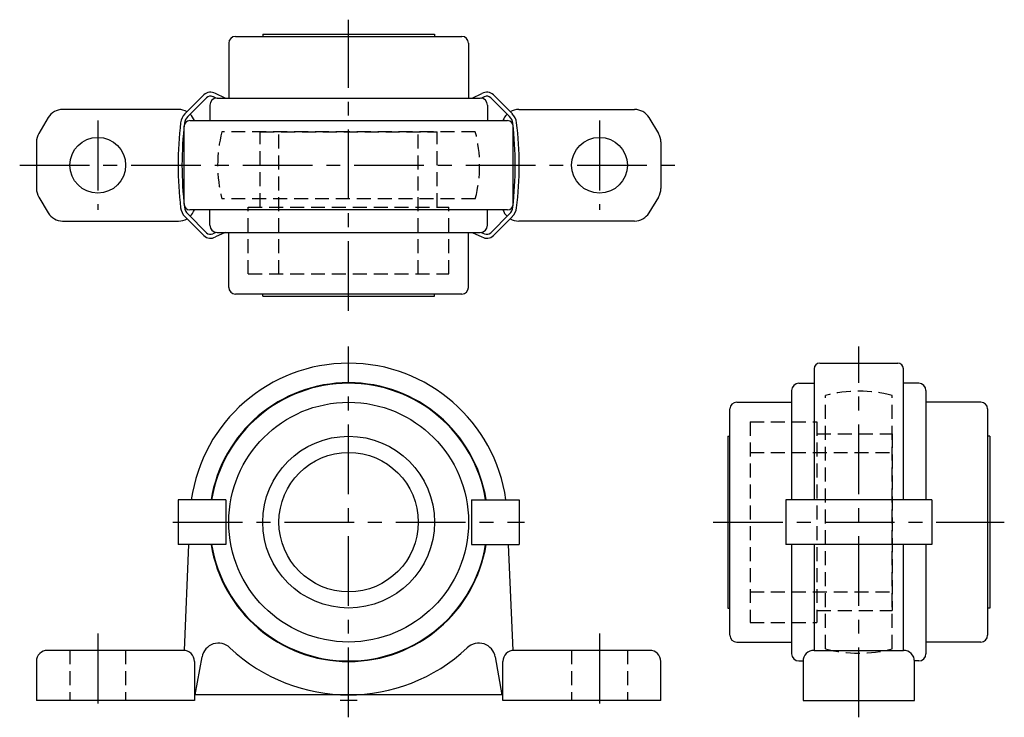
# Model space of a CAD drawing. Extents: x -59 to 118, y -3 to 122.
import ezdxf

# ---------------------------------------------------------------- set-up
doc = ezdxf.new("R2010")
doc.units = 0
doc.header["$LTSCALE"] = 10
doc.linetypes.add('CENTER', pattern=[2, 1.25, -0.25, 0.25, -0.25])
doc.linetypes.add('HIDDEN', pattern=[0.375, 0.25, -0.125])
doc.layers.get('0').update_dxf_attribs({"linetype": 'CONTINUOUS'})
doc.layers.add('CENTER', color=1, linetype='CENTER')
doc.layers.add('HIDDEN', color=3, linetype='HIDDEN')

msp = doc.modelspace()

# ---------------------------------------------------------------- linework, layer by layer
for p, q in [((-20.3, 119.1), (20.3, 119.1)), ((-15.4, 119.5), (-15.4, 119.1)), ((-15.4, 119.5), (15.4, 119.5)), ((15.4, 119.5), (15.4, 119.1)), ((-21.5, 117.9), (-21.5, 108.05)), ((21.5, 117.9), (21.5, 108.05)), ((-29.36, 105.22), (-25.97, 108.6)), ((-28.87, 104.72), (-25.48, 108.1)), ((-23.79, 108.04), (-24.35, 108.3)), ((-22.16, 108.05), (-23.9, 108.86)), ((-23.6, 108.05), (23.6, 108.05)), ((22.16, 108.05), (23.9, 108.86)), ((23.79, 108.04), (24.35, 108.3)), ((28.87, 104.72), (25.48, 108.1)), ((29.36, 105.22), (25.97, 108.6)), ((-30.5, 106), (-51.3, 106)), ((-24.9, 106.75), (-24.9, 104)), ((24.9, 106.75), (24.9, 104)), ((30.5, 106), (51.3, 106)), ((-53.87, 104.54), (-55.57, 101.71)), ((53.87, 104.54), (55.57, 101.71)), ((-29.5, 89), (-29.5, 103)), ((-28.5, 104), (28.5, 104)), ((29.5, 89), (29.5, 103)), ((-56, 100.17), (-56, 91.83)), ((56, 100.17), (56, 91.83)), ((-55.57, 90.29), (-53.87, 87.46)), ((55.57, 90.29), (53.87, 87.46)), ((-29.36, 86.78), (-25.97, 83.4)), ((-28.87, 87.28), (-25.48, 83.9)), ((28.5, 88), (-28.5, 88)), ((-24.9, 85.25), (-24.9, 88)), ((24.9, 85.25), (24.9, 88)), ((28.87, 87.28), (25.48, 83.9)), ((29.36, 86.78), (25.97, 83.4)), ((-51.3, 86), (-30.5, 86)), ((51.3, 86), (30.5, 86)), ((-23.79, 83.96), (-24.35, 83.7)), ((-22.16, 83.95), (-23.9, 83.14)), ((-23.6, 83.95), (23.6, 83.95)), ((-21.5, 74.1), (-21.5, 83.95)), ((21.5, 74.1), (21.5, 83.95)), ((22.16, 83.95), (23.9, 83.14)), ((23.79, 83.96), (24.35, 83.7)), ((20.3, 72.9), (-20.3, 72.9)), ((-15.4, 72.5), (-15.4, 72.9)), ((-15.4, 72.5), (15.4, 72.5)), ((15.4, 72.5), (15.4, 72.9)), ((84.5, 60.5), (98.5, 60.5)), ((83.5, 59.5), (83.5, 36)), ((99.5, 36), (99.5, 59.5)), ((80.75, 56.9), (83.5, 56.9)), ((102.25, 56.9), (99.5, 56.9)), ((79.45, 55.6), (79.45, 36)), ((103.55, 55.6), (103.55, 36)), ((69.6, 53.5), (79.45, 53.5)), ((113.4, 53.5), (103.55, 53.5)), ((68.4, 11.7), (68.4, 52.3)), ((114.6, 52.3), (114.6, 11.7)), ((68, 47.4), (68.4, 47.4)), ((68, 47.4), (68, 16.6)), ((115, 47.4), (114.6, 47.4)), ((115, 47.4), (115, 16.6)), ((-30.59, 36), (-30.59, 28)), ((-22.04, 36), (-30.59, 36)), ((-22.04, 36), (-22.04, 28)), ((22.04, 36), (22.04, 28)), ((22.04, 36), (30.59, 36)), ((30.59, 36), (30.59, 28)), ((104.6, 36), (78.4, 36)), ((78.4, 36), (78.4, 28)), ((104.6, 36), (104.6, 28)), ((-22.04, 28), (-30.59, 28)), ((-28.7, 28), (-29.5, 9)), ((22.04, 28), (30.59, 28)), ((29.5, 9), (28.7, 28)), ((104.6, 28), (78.4, 28)), ((79.45, 28), (79.45, 8.4)), ((83.5, 28), (83.5, 9)), ((99.5, 9), (99.5, 28)), ((103.55, 28), (103.55, 8.4)), ((68, 16.6), (68.4, 16.6)), ((115, 16.6), (114.6, 16.6)), ((-29.67, 9), (-54, 9)), ((54, 9), (29.67, 9)), ((69.6, 10.5), (79.45, 10.5)), ((83.5, 9), (99.5, 9)), ((113.4, 10.5), (103.55, 10.5)), ((-27.5, 1), (-26.3, 7.82)), ((26.3, 7.82), (27.5, 1)), ((80.75, 7.1), (81.5, 7.1)), ((102.25, 7.1), (101.5, 7.1)), ((-56, 7), (-56, 0)), ((-27.67, 7), (-27.67, 0)), ((27.67, 0), (27.67, 7)), ((56, 0), (56, 7)), ((81.5, 7), (81.5, 0)), ((101.5, 0), (101.5, 7)), ((-27.67, 0), (-56, 0)), ((27.67, 1), (-27.67, 1)), ((56, 0), (27.67, 0)), ((81.5, 0), (101.5, 0))]:
    msp.add_line(p, q)
for centre, radius in [((-45, 96), 5), ((45, 96), 5), ((0, 32), 21.5), ((0, 32), 15.4), ((0, 32), 12.5)]:
    msp.add_circle(centre, radius)
for centre, radius, start, end in [((-20.3, 117.9), 1.2, 90, 180), ((20.3, 117.9), 1.2, 0, 90), ((-24.77, 107.4), 1.7, 59.3075, 135), ((-24.77, 107.39), 1, 65, 135), ((-23.6, 106.75), 1.3, 90, 180), ((23.6, 106.75), 1.3, 0, 90), ((24.77, 107.4), 1.7, 45, 120.6925), ((24.77, 107.39), 1, 45, 115), ((-51.3, 103), 3, 90, 149.0362), ((-30.5, 103), 3, 59.6287, 90), ((30.5, 103), 3, 90, 120.3713), ((51.3, 103), 3, 30.9638, 90), ((-27.45, 103.31), 2.7, 135, 173.1207), ((-27.45, 103.3), 2, 135, 173.2044), ((-30.5, 103), 3, 19.4712, 46.1013), ((30.5, 103), 3, 133.8987, 160.5288), ((27.45, 103.3), 2, 6.7956, 45), ((27.45, 103.31), 2.7, 6.8793, 45), ((33.11, 96), 63.7, 173.1207, 186.8793), ((33.81, 96), 63.7, 173.2044, 186.7956), ((-28.5, 103), 1, 90, 180), ((28.5, 103), 1, 0, 90), ((-33.81, 96), 63.7, 353.2044, 6.7956), ((-33.11, 96), 63.7, 353.1207, 6.8793), ((-53, 100.17), 3, 149.0362, 180), ((53, 100.17), 3, 0, 30.9638), ((-53, 91.83), 3, 180, 210.9638), ((53, 91.83), 3, 329.0362, 0), ((-27.45, 88.69), 2.7, 186.8793, 225), ((-28.5, 89), 1, 180, 270), ((-27.45, 88.7), 2, 186.7956, 225), ((28.5, 89), 1, 270, 360), ((27.45, 88.7), 2, 315, 353.2044), ((27.45, 88.69), 2.7, 315, 353.1207), ((-51.3, 89), 3, 210.9638, 270), ((-30.5, 89), 3, 313.8987, 340.5288), ((30.5, 89), 3, 199.4712, 226.1013), ((51.3, 89), 3, 270, 329.0362), ((-30.5, 89), 3, 270, 300.3713), ((-23.6, 85.25), 1.3, 180, 270), ((23.6, 85.25), 1.3, 270, 0), ((30.5, 89), 3, 239.6287, 270), ((-24.77, 84.6), 1.7, 225, 300.6925), ((-24.77, 84.61), 1, 225, 295), ((24.77, 84.6), 1.7, 239.3075, 315), ((24.77, 84.61), 1, 245, 315), ((-20.3, 74.1), 1.2, 180, 270), ((20.3, 74.1), 1.2, 270, 0), ((0, 32), 28.5, 8.0682, 171.9318), ((84.5, 59.5), 1, 90, 180), ((98.5, 59.5), 1, 0, 90), ((0, 32), 25, 9.2069, 170.7931), ((0, 32), 24.9, 9.2442, 170.7558), ((80.75, 55.6), 1.3, 90, 180), ((102.25, 55.6), 1.3, 0, 90), ((69.6, 52.3), 1.2, 90, 180), ((113.4, 52.3), 1.2, 0, 90), ((0, 32), 25, 189.2069, 350.7931), ((0, 32), 24.9, 189.2442, 350.7558), ((69.6, 11.7), 1.2, 180, 270), ((113.4, 11.7), 1.2, 270, 0), ((-54, 7), 2, 90, 180), ((-29.67, 7), 2, 360, 90), ((-23.34, 7.3), 3, 46.642, 170), ((0, 32.02), 31, 226.642, 313.358), ((23.34, 7.3), 3, 10, 133.358), ((29.67, 7), 2, 90, 180), ((54, 7), 2, 0, 90), ((83.5, 7), 2, 90, 180), ((99.5, 7), 2, 0, 90), ((80.75, 8.4), 1.3, 180, 270), ((102.25, 8.4), 1.3, 270, 0)]:
    msp.add_arc(centre, radius, start, end)
at = {"layer": 'CENTER'}
for p, q in [((0, 69.9), (0, 122.1)), ((-45, 104), (-45, 88)), ((45, 104), (45, 88)), ((-59, 96), (59, 96)), ((0, -3), (0, 63.5)), ((91.5, -3), (91.5, 63.5)), ((-31.53, 32), (31.53, 32)), ((65.4, 32), (117.6, 32)), ((-45, 12), (-45, -3)), ((45, 12), (45, -3)), ((1.5, 0), (-1.5, 0))]:
    msp.add_line(p, q, dxfattribs=at)
at = {"layer": 'HIDDEN'}
for p, q in [((22.72, 102), (-22.72, 102)), ((-15.85, 88.5), (-15.85, 102)), ((-15.85, 102), (15.85, 102)), ((-12.5, 76.5), (-12.5, 102)), ((12.5, 76.5), (12.5, 102)), ((15.85, 88.5), (15.85, 102)), ((22.72, 90), (-22.72, 90)), ((-18, 88.5), (18, 88.5)), ((-18, 76.5), (-18, 88.5)), ((18, 76.5), (18, 88.5)), ((-18, 76.5), (18, 76.5)), ((85.5, 9.28), (85.5, 54.72)), ((97.5, 9.28), (97.5, 54.72)), ((72, 50), (84, 50)), ((72, 50), (72, 14)), ((84, 50), (84, 14)), ((84, 47.85), (97.5, 47.85)), ((97.5, 47.85), (97.5, 16.15)), ((72, 44.5), (97.5, 44.5)), ((72, 19.5), (97.5, 19.5)), ((84, 16.15), (97.5, 16.15)), ((72, 14), (84, 14)), ((-50, 9), (-50, 0)), ((-40, 9), (-40, 0)), ((40, 9), (40, 0)), ((50, 9), (50, 0))]:
    msp.add_line(p, q, dxfattribs=at)
for centre, start, end in [((0, 96), 165.2075, 194.7925), ((0, 96), 345.2075, 14.7925), ((91.5, 32), 75.2075, 104.7925), ((91.5, 32), 255.2075, 284.7925)]:
    msp.add_arc(centre, 23.5, start, end, dxfattribs=at)

doc.saveas('drawing.dxf')
